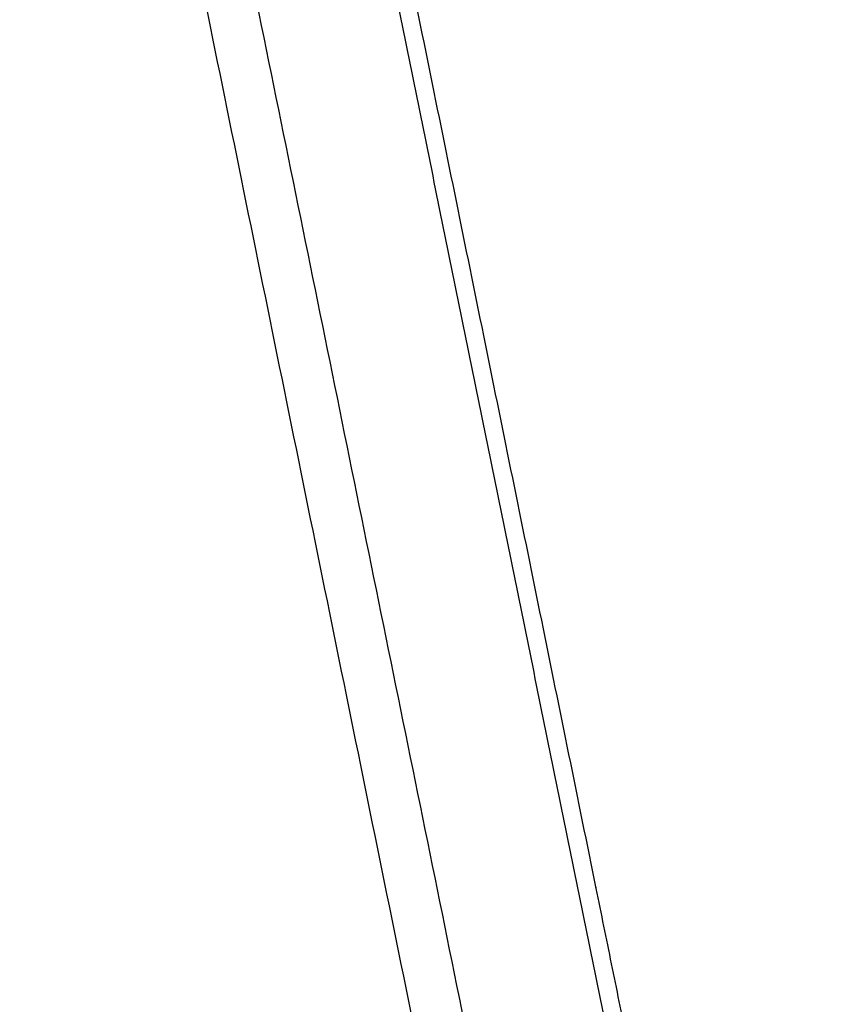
# Model space of a CAD drawing. Header units: millimetres. Extents: x 9946 to 11276, y -3292 to -1962.
# Tile 20 of 170: x 10266 to 10304, y -2245 to -2199. Entities that reach past the tile are written whole.
import ezdxf

# ---------------------------------------------------------------- set-up
doc = ezdxf.new("R2010")
doc.units = ezdxf.units.MM
doc.layers.add('ROXX NEO lite', color=7, linetype='Continuous', true_color=0x000000)

msp = doc.modelspace()

# ---------------------------------------------------------------- linework, layer by layer
at = {"layer": 'ROXX NEO lite', "color": 18, "lineweight": -3, "true_color": 0x000000}
for points in [[(10271.276, -2140.31), (10287.038, -2217.783), (10302.8, -2295.256)], [(10296.294, -2295.256), (10281.814, -2224.084), (10267.334, -2152.913)], [(10293.913, -2295.256), (10279.77, -2225.741), (10265.627, -2156.226)], [(10303.692, -2295.406), (10298.016, -2267.507), (10292.34, -2239.609)]]:
    msp.add_open_spline(points, degree=2, dxfattribs=at)
at = {"layer": 'ROXX NEO lite', "color": 18, "true_color": 0x000000}
msp.add_open_spline([(10292.339, -2239.609), (10282.226, -2189.901), (10272.113, -2140.193)], degree=2, dxfattribs=at)
msp.add_open_spline([(10292.339, -2239.609), (10282.226, -2189.901), (10272.113, -2140.193)], degree=2, dxfattribs=at)
msp.add_rational_spline([(10292.34, -2239.609), (10292.331, -2239.567), (10292.322, -2239.525)], [1, 0.996188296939, 0.992505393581], degree=2, dxfattribs=at)
msp.add_rational_spline([(10292.34, -2239.609), (10292.331, -2239.567), (10292.322, -2239.525)], [1, 0.996188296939, 0.992505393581], degree=2, dxfattribs=at)

doc.saveas('drawing.dxf')
